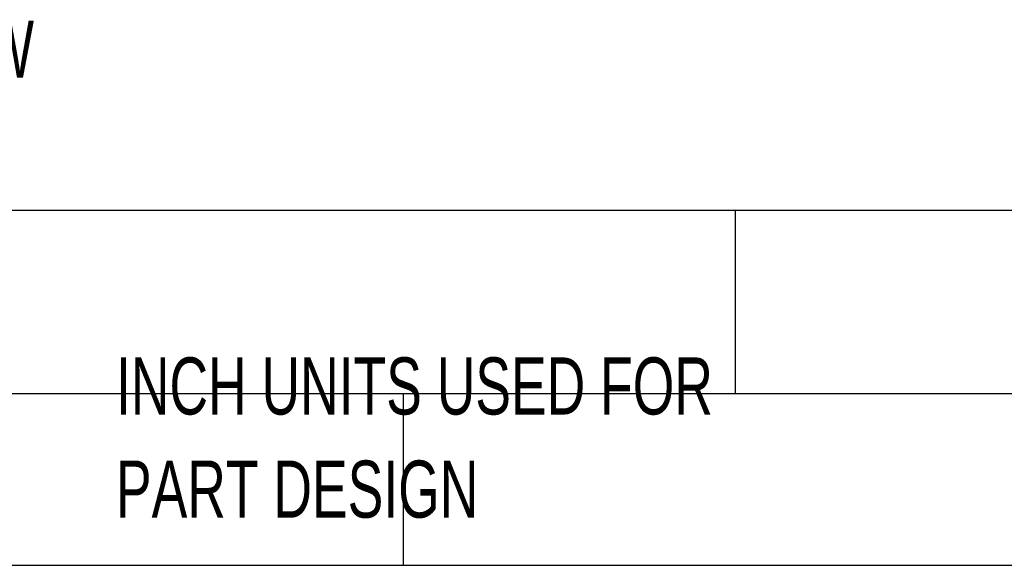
# Model space of a CAD drawing. Header units: inches. Extents: x 0.2 to 10.7, y 0.2 to 7.9.
# Tile 15 of 104: x 4.1 to 5.5, y 0.2 to 1. Entities that reach past the tile are written whole.
import ezdxf

# ---------------------------------------------------------------- set-up
doc = ezdxf.new("R2010")
doc.units = ezdxf.units.IN
doc.header["$MEASUREMENT"] = 0
doc.layers.add('TEXT', color=140, linetype='Continuous')
doc.styles.add('SLDTEXTSTYLE0', font='TXT', dxfattribs={"width": 0.7})

# ---------------------------------------------------------------- blocks, each defined once
blk = doc.blocks.new('SW_NOTE_0_6')
at = {"layer": 'TEXT', "color": 0, "char_height": 0.083333, "attachment_point": 1, "style": 'SLDTEXTSTYLE0'}
for s, insert in [('INCH UNITS USED FOR', (0, 0.1074)), ('PART DESIGN', (0, -0.0431))]:
    blk.add_mtext(s, dxfattribs=dict(at, insert=insert))

msp = doc.modelspace()

# ---------------------------------------------------------------- linework, layer by layer
at = {"layer": 'TEXT'}
for p, q in [((8.9583333, 0.7259222), (0.2083333, 0.7259222)), ((5.1102, 0.7259222), (5.1102, 0.4583333)), ((8.9583333, 0.4583333), (0.2083333, 0.4583333)), ((4.6259126, 0.4583333), (4.6259126, 0.2083333)), ((0.2083333, 0.2083333), (8.9583333, 0.2083333))]:
    msp.add_line(p, q, dxfattribs=at)

# ---------------------------------------------------------------- block references
msp.add_blockref('SW_NOTE_0_6', (4.2068349, 0.4042537), dxfattribs=at)

# ---------------------------------------------------------------- texts
at = {"layer": 'TEXT', "insert": (3.809846, 1.0028782), "char_height": 0.083333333, "attachment_point": 2, "style": 'SLDTEXTSTYLE0'}
msp.add_mtext('BOTTOM VIEW', dxfattribs=at)

doc.saveas('drawing.dxf')
